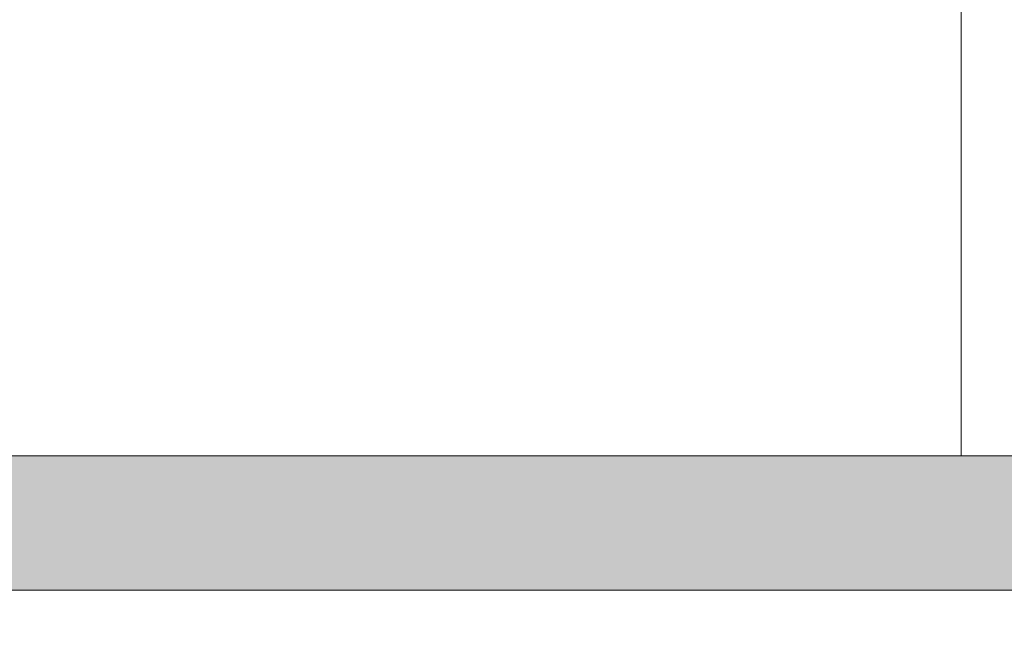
# Model space of a CAD drawing. Header units: metres. Extents: x 362935 to 596424, y 80601 to 172483.
# Tile 69 of 145: x 393382 to 394115, y 115840 to 116293. Entities that reach past the tile are written whole.
import ezdxf

# ---------------------------------------------------------------- set-up
doc = ezdxf.new("R2010")
doc.units = ezdxf.units.M
for name, color, linetype, lineweight in [('FURNITURE', 8, 'Continuous', 5), ('WALL 100', 8, 'Continuous', 5), ('WALLS', 8, 'Continuous', 5)]:
    doc.layers.add(name, color=color, linetype=linetype, lineweight=lineweight)

msp = doc.modelspace()

# ---------------------------------------------------------------- hatches: boundary and pattern name
at = {"layer": 'WALL 100', "true_color": 0x636466}
h = msp.add_hatch(color=251, dxfattribs=at)
h.dxf.hatch_style = 1
h.paths.add_polyline_path([(396724.61, 111067.94), (396724.61, 109868.64), (396624.61, 109868.64), (396624.61, 111067.94)])
h.paths.add_polyline_path([(396572.77, 109868.64), (395973.84, 109868.64), (395973.84, 109768.64), (396572.77, 109768.64)])
h.paths.add_polyline_path([(392202.78, 118959.06), (392354.04, 118984.49), (392352.78, 108838.71), (392202.78, 108838.71)])
h.paths.add_polyline_path([(395292.57, 115867.94), (395292.57, 115967.95), (395780.73, 115967.96), (395780.73, 115867.96)])
h.paths.add_polyline_path([(395880.73, 116117.96), (395880.73, 111931.19), (395780.73, 111931.19), (395780.73, 116117.96)])
h.paths.add_polyline_path([(392353.66, 115867.94), (392353.66, 115967.95), (394292.57, 115967.96), (394292.57, 115867.96)])
h.paths.add_polyline_path([(396652.78, 117008.71), (396652.78, 117771.92), (395880.73, 117601.79), (395880.73, 116967.96), (395780.73, 116967.96), (395780.73, 117681.81), (396802.78, 117911.49), (396802.78, 117008.71)])
h.paths.add_polyline_path([(401879.26, 121206.18), (401725.25, 121163.15), (400752.94, 108838.31), (400903.43, 108838.31)])

# ---------------------------------------------------------------- linework, layer by layer
at = {"layer": 'FURNITURE', "elevation": 1343980.86}
msp.add_lwpolyline([(394082.91, 115967.95), (394082.91, 116421.95), (392806.79, 116421.95), (392806.79, 118775.46), (392352.78, 118775.45), (392352.79, 115967.95)], close=True, dxfattribs=at)
at = {"layer": 'WALLS', "elevation": 1343980.86}
msp.add_lwpolyline([(392353.66, 115867.94), (392353.66, 115967.95), (394292.57, 115967.96), (394292.57, 115867.96)], close=True, dxfattribs=at)

doc.saveas('drawing.dxf')
